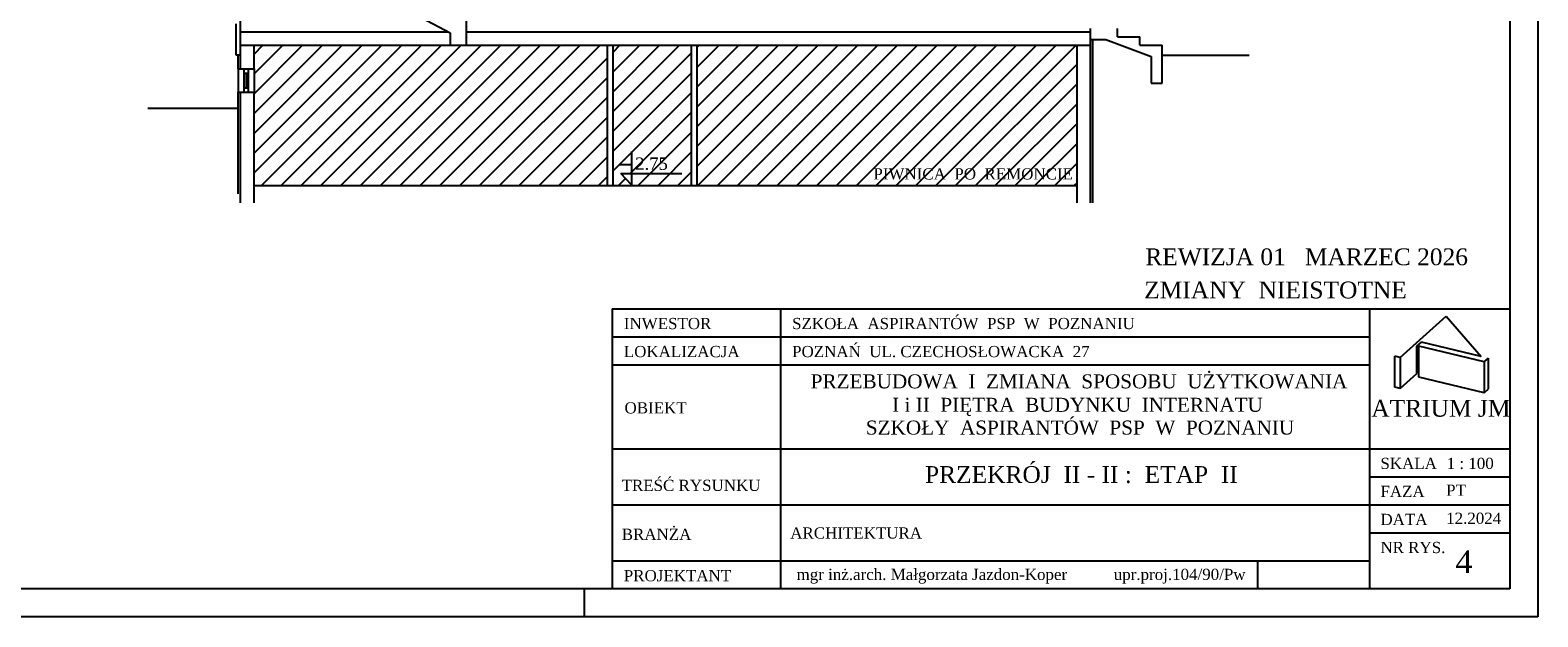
# Model space of a CAD drawing. Extents: x -4334 to 79223, y -1882 to 29514.
# Tile 58 of 60: x 51478 to 54165, y 14408 to 15455. Entities that reach past the tile are written whole.
import ezdxf

# ---------------------------------------------------------------- set-up
doc = ezdxf.new("R2010")
doc.units = 0
doc.header["$MEASUREMENT"] = 0
for name, color, linetype in [('CIENKIE', 251, 'CONTINUOUS'), ('NAPIS', 251, 'CONTINUOUS'), ('SCIANY', 251, 'CONTINUOUS'), ('urzadzenia', 251, 'CONTINUOUS')]:
    doc.layers.add(name, color=color, linetype=linetype)
doc.styles.add('NEWROMAN', font='TIMES.TTF')

msp = doc.modelspace()

# ---------------------------------------------------------------- hatches: boundary and pattern name
at = {"layer": 'urzadzenia', "ltscale": 3}
h = msp.add_hatch(dxfattribs=at)
h.set_pattern_fill('ANSI31', color=256, scale=200, style=0)
h.set_pattern_definition([(45, (19517.996, 14554.861), (-17.67767, 17.67767), [])])
h.paths.add_polyline_path([(52506.59, 15177.62), (52506.59, 15427.62), (51876.59, 15427.62), (51876.59, 15385.62), (51876.59, 15343.62), (51876.59, 15177.62)])
h.paths.add_polyline_path([(52656.59, 15427.62), (52516.59, 15427.62), (52516.59, 15177.62), (52549.64, 15177.62), (52549.64, 15178.36), (52530.55, 15198.6), (52549.64, 15198.6), (52549.64, 15177.62), (52656.59, 15177.62)])
h.paths.add_polyline_path([(52666.59, 15177.62), (53343.59, 15177.62), (53343.59, 15427.62), (52666.59, 15427.62)])
h.paths.add_polyline_path([(52551.22, 15199.27), (52616.43, 15199.27), (52616.43, 15232.86), (52551.22, 15232.86)], flags=24)
h.paths.add_polyline_path([(52976.05, 15182.52), (53332.93, 15182.52), (53332.93, 15213.19), (52976.05, 15213.19)], flags=24)

# ---------------------------------------------------------------- linework, layer by layer
at = {"layer": 'CIENKIE', "ltscale": 3}
for p, q in [((54165.08, 17377.53), (54165.08, 14407.53)), ((54115.08, 17327.53), (54115.08, 14457.53)), ((51852.59, 15385.62), (51852.59, 15992.62)), ((53367.59, 15146.33), (53367.59, 15457.62)), ((51852.59, 15451.62), (52222.21, 15451.62)), ((52226.21, 15449.49), (52226.21, 15427.62)), ((52255.59, 15451.62), (53367.59, 15451.62)), ((53343.59, 15427.62), (53367.59, 15427.62)), ((51848.59, 15385.62), (51848.59, 15343.62)), ((51859, 15343.62), (51859, 15385.62)), ((51859, 15377.62), (51867, 15377.62)), ((51863, 15351.62), (51863, 15377.62)), ((51867, 15343.62), (51867, 15385.62)), ((51876.59, 15385.62), (51876.59, 15343.62)), ((51859, 15351.62), (51867, 15351.62)), ((51852.59, 15146.33), (51852.59, 15343.62)), ((52549.64, 15237.95), (52549.64, 15178.36)), ((52549.64, 15178.36), (52530.55, 15198.6)), ((52530.55, 15198.6), (52639.12, 15198.6)), ((53919.66, 14870.33), (53919.66, 14815.33)), ((54069.66, 14862.52), (54069.66, 14807.52)), ((54069.66, 14807.52), (54077.09, 14814.21)), ((54115.08, 14457.53), (50365.08, 14457.53)), ((52465.08, 14457.53), (52465.08, 14407.53)), ((54165.08, 14407.53), (49965.08, 14407.53))]:
    msp.add_line(p, q, dxfattribs=at)
at = {"layer": 'CIENKIE'}
for p, q in [((52515.08, 14957.53), (54115.08, 14957.53)), ((52515.08, 14957.53), (52515.08, 14457.53)), ((52815.08, 14957.53), (52815.08, 14457.53)), ((53865.08, 14957.53), (53865.08, 14457.53)), ((53919.66, 14870.33), (54001.41, 14943.94)), ((54001.41, 14943.94), (54063.91, 14872.38)), ((52515.08, 14907.53), (53865.08, 14907.53)), ((53949.39, 14890.37), (53957.72, 14897.87)), ((53949.39, 14842.1), (53949.39, 14890.37)), ((54069.66, 14862.52), (53952.98, 14890.53)), ((53952.98, 14835.53), (53952.98, 14890.53)), ((54063.91, 14872.38), (53957.72, 14897.87)), ((53909.94, 14817.67), (53909.94, 14872.67)), ((53919.66, 14870.33), (53909.94, 14872.67)), ((54069.66, 14862.52), (54077.09, 14869.21)), ((54077.09, 14814.21), (54077.09, 14869.21)), ((52515.08, 14857.53), (53865.08, 14857.53)), ((53919.66, 14815.33), (53949.39, 14842.1)), ((54069.66, 14807.52), (53952.98, 14835.53)), ((53919.66, 14815.33), (53909.94, 14817.67)), ((52515.08, 14707.53), (54115.08, 14707.53)), ((53865.08, 14657.53), (54115.08, 14657.53)), ((52515.08, 14607.53), (54115.08, 14607.53)), ((53865.08, 14557.53), (54115.08, 14557.53)), ((52515.08, 14507.53), (53865.08, 14507.53)), ((53665.08, 14507.53), (53665.08, 14457.53))]:
    msp.add_line(p, q, dxfattribs=at)
at = {"layer": 'NAPIS', "ltscale": 3}
msp.add_line((52527.73, 15214.98), (52547.58, 15214.98), dxfattribs=at)
at = {"layer": 'SCIANY', "ltscale": 3}
for p, q in [((52004.72, 15567.62), (52226.21, 15449.49)), ((51844.59, 15410.04), (51844.59, 15465.62)), ((52255.59, 15427.62), (52255.59, 15473.29)), ((53415.59, 15442.62), (53415.59, 15457.62)), ((51852.59, 15427.62), (53343.59, 15427.62)), ((51876.59, 15385.62), (51876.59, 15427.62)), ((52506.59, 15177.62), (52506.59, 15427.62)), ((52516.59, 15177.62), (52516.59, 15427.62)), ((52656.59, 15177.62), (52656.59, 15427.62)), ((52666.59, 15177.62), (52666.59, 15427.62)), ((53343.59, 15146.33), (53343.59, 15427.62)), ((53367.59, 15437.62), (53394.74, 15437.62)), ((53371.59, 15146.33), (53371.59, 15437.62)), ((53394.74, 15437.62), (53475.59, 15407.3)), ((53415.59, 15442.62), (53455.59, 15442.62)), ((53455.59, 15427.62), (53455.59, 15442.62)), ((53455.59, 15427.62), (53495.59, 15427.62)), ((53495.59, 15360.04), (53495.59, 15427.62)), ((51852.59, 15410.04), (51844.59, 15410.04)), ((51848.59, 15385.62), (51848.59, 15410.04)), ((53475.59, 15407.3), (53475.59, 15360.04)), ((53495.59, 15410.04), (53650.31, 15410.04)), ((51848.59, 15385.62), (51876.59, 15385.62)), ((53475.59, 15360.04), (53495.59, 15360.04)), ((51848.59, 15162.61), (51848.59, 15343.62)), ((51848.59, 15343.62), (51876.59, 15343.62)), ((51876.59, 15146.33), (51876.59, 15343.62)), ((51687.4, 15315.62), (51848.59, 15315.62)), ((51876.59, 15177.62), (53343.59, 15177.62))]:
    msp.add_line(p, q, dxfattribs=at)

# ---------------------------------------------------------------- texts
at = {"layer": 'CIENKIE', "style": 'NEWROMAN'}
for s, height, p in [('REWIZJA 01   MARZEC 2026', 30, (53465.34, 15035.08)), ('ZMIANY  NIEISTOTNE', 30, (53463.36, 14975.92)), ('SZKOŁA  ASPIRANTÓW  PSP  W  POZNANIU', 20, (52835.77, 14921.06)), ('INWESTOR', 20, (52535.77, 14921.06)), ('LOKALIZACJA', 20, (52535.77, 14871.06)), ('POZNAŃ  UL. CZECHOSŁOWACKA  27', 20, (52835.77, 14871.06)), ('PRZEBUDOWA  I  ZMIANA  SPOSOBU  UŻYTKOWANIA', 25, (52868.89, 14815.35)), ('OBIEKT', 20, (52537.01, 14770.55)), ('I i II  PIĘTRA  BUDYNKU  INTERNATU', 25, (53014.14, 14773.47)), ('ATRIUM JM', 30, (53868.21, 14764.75)), ('SZKOŁY  ASPIRANTÓW  PSP  W  POZNANIU', 25, (52967.14, 14732.86)), ('PRZEKRÓJ  II - II :  ETAP  II', 30, (53072.64, 14646.59)), ('SKALA', 20, (53884.44, 14671.42)), ('1 : 100', 20, (54002.57, 14671.42)), ('TREŚĆ RYSUNKU', 20, (52531.82, 14632.23)), ('FAZA', 20, (53884.44, 14621.42)), ('PT', 20, (54001.64, 14623.55)), ('12.2024', 20, (54001.64, 14573.55)), ('BRANŻA', 20, (52532.03, 14544.89)), ('ARCHITEKTURA', 20, (52832.44, 14547.21)), ('DATA', 20, (53884.44, 14571.42)), ('NR RYS.', 20, (53884.44, 14521.42)), ('4', 40, (54018.18, 14486)), ('PROJEKTANT', 20, (52535.77, 14471.06)), (' mgr inż.arch. Małgorzata Jazdon-Koper           upr.proj.104/90/Pw', 20, (52836.18, 14473.39))]:
    msp.add_text(s, height=height, dxfattribs=at).set_placement(p)
at = {"layer": 'NAPIS', "style": 'NEWROMAN'}
msp.add_text('2.75', height=22, dxfattribs=at).set_placement((52556.12, 15205.31))
at = {"layer": 'NAPIS', "ltscale": 3, "style": 'NEWROMAN'}
msp.add_text('PIWNICA  PO  REMONCIE', height=20, dxfattribs=at).set_placement((52980.68, 15188.08))

doc.saveas('drawing.dxf')
